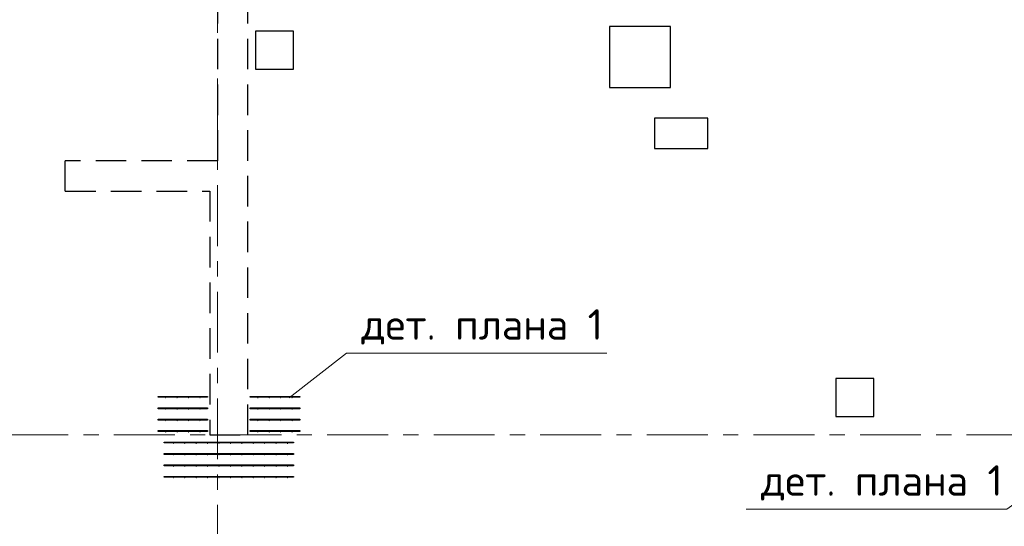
# Model space of a CAD drawing. Header units: metres. Extents: x -38 to 85, y -15 to 19.
# Tile 55 of 93: x 44.35 to 50.82, y 8.4 to 11.73. Entities that reach past the tile are written whole.
import ezdxf

# ---------------------------------------------------------------- set-up
doc = ezdxf.new("R2010")
doc.units = ezdxf.units.M
for name, pattern in [('______11', [0.5, 0.4, -0.05, 0, -0.05]), ('______2', [0.27, 0.2, -0.07]), ('______5', [1.1, 0.8, -0.1, 0.1, -0.1])]:
    doc.linetypes.add(name, pattern=pattern)
for name, color, linetype, lineweight in [('XR$2$Осевая линия (1)', 7, '______5', 13), ('XR$3$Арматурный каркас 01', 4, 'Continuous', 35), ('XR$3$Перекрытие (1)', 7, 'Continuous', 35), ('XR$3$Текст_ общее_1', 7, 'Continuous', 13), ('XR$5$Стена (1)', 7, 'Continuous', 35)]:
    doc.layers.add(name, color=color, linetype=linetype, lineweight=lineweight)
doc.styles.add('ISOCPEUR', font='txt')

msp = doc.modelspace()

# ---------------------------------------------------------------- hatches: boundary and pattern name
at = {"layer": 'XR$3$Арматурный каркас 01', "linetype": 'Continuous', "lineweight": 50, "transparency": 33554687}
for points in [[(45.313, 9.243), (45.3128, 9.2441), (45.3121, 9.2451), (45.3111, 9.2458), (45.31, 9.246), (45.3089, 9.2458), (45.3079, 9.2451), (45.3072, 9.2441), (45.307, 9.243), (45.3072, 9.2419), (45.3079, 9.2409), (45.3089, 9.2402), (45.31, 9.24), (45.3111, 9.2402), (45.3121, 9.2409), (45.3128, 9.2419)], [(45.388, 9.243), (45.3878, 9.2441), (45.3871, 9.2451), (45.3861, 9.2458), (45.385, 9.246), (45.3839, 9.2458), (45.3829, 9.2451), (45.3822, 9.2441), (45.382, 9.243), (45.3822, 9.2419), (45.3829, 9.2409), (45.3839, 9.2402), (45.385, 9.24), (45.3861, 9.2402), (45.3871, 9.2409), (45.3878, 9.2419)], [(45.463, 9.243), (45.4628, 9.2441), (45.4621, 9.2451), (45.4611, 9.2458), (45.46, 9.246), (45.4589, 9.2458), (45.4579, 9.2451), (45.4572, 9.2441), (45.457, 9.243), (45.4572, 9.2419), (45.4579, 9.2409), (45.4589, 9.2402), (45.46, 9.24), (45.4611, 9.2402), (45.4621, 9.2409), (45.4628, 9.2419)], [(45.538, 9.243), (45.5378, 9.2441), (45.5371, 9.2451), (45.5361, 9.2458), (45.535, 9.246), (45.5339, 9.2458), (45.5329, 9.2451), (45.5322, 9.2441), (45.532, 9.243), (45.5322, 9.2419), (45.5329, 9.2409), (45.5339, 9.2402), (45.535, 9.24), (45.5361, 9.2402), (45.5371, 9.2409), (45.5378, 9.2419)], [(45.918, 9.243), (45.9178, 9.2441), (45.9171, 9.2451), (45.9161, 9.2458), (45.915, 9.246), (45.9139, 9.2458), (45.9129, 9.2451), (45.9122, 9.2441), (45.912, 9.243), (45.9122, 9.2419), (45.9129, 9.2409), (45.9139, 9.2402), (45.915, 9.24), (45.9161, 9.2402), (45.9171, 9.2409), (45.9178, 9.2419)], [(45.993, 9.243), (45.9928, 9.2441), (45.9921, 9.2451), (45.9911, 9.2458), (45.99, 9.246), (45.9889, 9.2458), (45.9879, 9.2451), (45.9872, 9.2441), (45.987, 9.243), (45.9872, 9.2419), (45.9879, 9.2409), (45.9889, 9.2402), (45.99, 9.24), (45.9911, 9.2402), (45.9921, 9.2409), (45.9928, 9.2419)], [(46.068, 9.243), (46.0678, 9.2441), (46.0671, 9.2451), (46.0661, 9.2458), (46.065, 9.246), (46.0639, 9.2458), (46.0629, 9.2451), (46.0622, 9.2441), (46.062, 9.243), (46.0622, 9.2419), (46.0629, 9.2409), (46.0639, 9.2402), (46.065, 9.24), (46.0661, 9.2402), (46.0671, 9.2409), (46.0678, 9.2419)], [(46.143, 9.243), (46.1428, 9.2441), (46.1421, 9.2451), (46.1411, 9.2458), (46.14, 9.246), (46.1389, 9.2458), (46.1379, 9.2451), (46.1372, 9.2441), (46.137, 9.243), (46.1372, 9.2419), (46.1379, 9.2409), (46.1389, 9.2402), (46.14, 9.24), (46.1411, 9.2402), (46.1421, 9.2409), (46.1428, 9.2419)], [(45.313, 9.168), (45.3128, 9.1691), (45.3121, 9.1701), (45.3111, 9.1708), (45.31, 9.171), (45.3089, 9.1708), (45.3079, 9.1701), (45.3072, 9.1691), (45.307, 9.168), (45.3072, 9.1669), (45.3079, 9.1659), (45.3089, 9.1652), (45.31, 9.165), (45.3111, 9.1652), (45.3121, 9.1659), (45.3128, 9.1669)], [(45.388, 9.168), (45.3878, 9.1691), (45.3871, 9.1701), (45.3861, 9.1708), (45.385, 9.171), (45.3839, 9.1708), (45.3829, 9.1701), (45.3822, 9.1691), (45.382, 9.168), (45.3822, 9.1669), (45.3829, 9.1659), (45.3839, 9.1652), (45.385, 9.165), (45.3861, 9.1652), (45.3871, 9.1659), (45.3878, 9.1669)], [(45.463, 9.168), (45.4628, 9.1691), (45.4621, 9.1701), (45.4611, 9.1708), (45.46, 9.171), (45.4589, 9.1708), (45.4579, 9.1701), (45.4572, 9.1691), (45.457, 9.168), (45.4572, 9.1669), (45.4579, 9.1659), (45.4589, 9.1652), (45.46, 9.165), (45.4611, 9.1652), (45.4621, 9.1659), (45.4628, 9.1669)], [(45.538, 9.168), (45.5378, 9.1691), (45.5371, 9.1701), (45.5361, 9.1708), (45.535, 9.171), (45.5339, 9.1708), (45.5329, 9.1701), (45.5322, 9.1691), (45.532, 9.168), (45.5322, 9.1669), (45.5329, 9.1659), (45.5339, 9.1652), (45.535, 9.165), (45.5361, 9.1652), (45.5371, 9.1659), (45.5378, 9.1669)], [(45.918, 9.168), (45.9178, 9.1691), (45.9171, 9.1701), (45.9161, 9.1708), (45.915, 9.171), (45.9139, 9.1708), (45.9129, 9.1701), (45.9122, 9.1691), (45.912, 9.168), (45.9122, 9.1669), (45.9129, 9.1659), (45.9139, 9.1652), (45.915, 9.165), (45.9161, 9.1652), (45.9171, 9.1659), (45.9178, 9.1669)], [(45.993, 9.168), (45.9928, 9.1691), (45.9921, 9.1701), (45.9911, 9.1708), (45.99, 9.171), (45.9889, 9.1708), (45.9879, 9.1701), (45.9872, 9.1691), (45.987, 9.168), (45.9872, 9.1669), (45.9879, 9.1659), (45.9889, 9.1652), (45.99, 9.165), (45.9911, 9.1652), (45.9921, 9.1659), (45.9928, 9.1669)], [(46.068, 9.168), (46.0678, 9.1691), (46.0671, 9.1701), (46.0661, 9.1708), (46.065, 9.171), (46.0639, 9.1708), (46.0629, 9.1701), (46.0622, 9.1691), (46.062, 9.168), (46.0622, 9.1669), (46.0629, 9.1659), (46.0639, 9.1652), (46.065, 9.165), (46.0661, 9.1652), (46.0671, 9.1659), (46.0678, 9.1669)], [(46.143, 9.168), (46.1428, 9.1691), (46.1421, 9.1701), (46.1411, 9.1708), (46.14, 9.171), (46.1389, 9.1708), (46.1379, 9.1701), (46.1372, 9.1691), (46.137, 9.168), (46.1372, 9.1669), (46.1379, 9.1659), (46.1389, 9.1652), (46.14, 9.165), (46.1411, 9.1652), (46.1421, 9.1659), (46.1428, 9.1669)], [(45.313, 9.093), (45.3128, 9.0941), (45.3121, 9.0951), (45.3111, 9.0958), (45.31, 9.096), (45.3089, 9.0958), (45.3079, 9.0951), (45.3072, 9.0941), (45.307, 9.093), (45.3072, 9.0919), (45.3079, 9.0909), (45.3089, 9.0902), (45.31, 9.09), (45.3111, 9.0902), (45.3121, 9.0909), (45.3128, 9.0919)], [(45.388, 9.093), (45.3878, 9.0941), (45.3871, 9.0951), (45.3861, 9.0958), (45.385, 9.096), (45.3839, 9.0958), (45.3829, 9.0951), (45.3822, 9.0941), (45.382, 9.093), (45.3822, 9.0919), (45.3829, 9.0909), (45.3839, 9.0902), (45.385, 9.09), (45.3861, 9.0902), (45.3871, 9.0909), (45.3878, 9.0919)], [(45.463, 9.093), (45.4628, 9.0941), (45.4621, 9.0951), (45.4611, 9.0958), (45.46, 9.096), (45.4589, 9.0958), (45.4579, 9.0951), (45.4572, 9.0941), (45.457, 9.093), (45.4572, 9.0919), (45.4579, 9.0909), (45.4589, 9.0902), (45.46, 9.09), (45.4611, 9.0902), (45.4621, 9.0909), (45.4628, 9.0919)], [(45.538, 9.093), (45.5378, 9.0941), (45.5371, 9.0951), (45.5361, 9.0958), (45.535, 9.096), (45.5339, 9.0958), (45.5329, 9.0951), (45.5322, 9.0941), (45.532, 9.093), (45.5322, 9.0919), (45.5329, 9.0909), (45.5339, 9.0902), (45.535, 9.09), (45.5361, 9.0902), (45.5371, 9.0909), (45.5378, 9.0919)], [(45.918, 9.093), (45.9178, 9.0941), (45.9171, 9.0951), (45.9161, 9.0958), (45.915, 9.096), (45.9139, 9.0958), (45.9129, 9.0951), (45.9122, 9.0941), (45.912, 9.093), (45.9122, 9.0919), (45.9129, 9.0909), (45.9139, 9.0902), (45.915, 9.09), (45.9161, 9.0902), (45.9171, 9.0909), (45.9178, 9.0919)], [(45.993, 9.093), (45.9928, 9.0941), (45.9921, 9.0951), (45.9911, 9.0958), (45.99, 9.096), (45.9889, 9.0958), (45.9879, 9.0951), (45.9872, 9.0941), (45.987, 9.093), (45.9872, 9.0919), (45.9879, 9.0909), (45.9889, 9.0902), (45.99, 9.09), (45.9911, 9.0902), (45.9921, 9.0909), (45.9928, 9.0919)], [(46.068, 9.093), (46.0678, 9.0941), (46.0671, 9.0951), (46.0661, 9.0958), (46.065, 9.096), (46.0639, 9.0958), (46.0629, 9.0951), (46.0622, 9.0941), (46.062, 9.093), (46.0622, 9.0919), (46.0629, 9.0909), (46.0639, 9.0902), (46.065, 9.09), (46.0661, 9.0902), (46.0671, 9.0909), (46.0678, 9.0919)], [(46.143, 9.093), (46.1428, 9.0941), (46.1421, 9.0951), (46.1411, 9.0958), (46.14, 9.096), (46.1389, 9.0958), (46.1379, 9.0951), (46.1372, 9.0941), (46.137, 9.093), (46.1372, 9.0919), (46.1379, 9.0909), (46.1389, 9.0902), (46.14, 9.09), (46.1411, 9.0902), (46.1421, 9.0909), (46.1428, 9.0919)], [(45.313, 9.018), (45.3128, 9.0191), (45.3121, 9.0201), (45.3111, 9.0208), (45.31, 9.021), (45.3089, 9.0208), (45.3079, 9.0201), (45.3072, 9.0191), (45.307, 9.018), (45.3072, 9.0169), (45.3079, 9.0159), (45.3089, 9.0152), (45.31, 9.015), (45.3111, 9.0152), (45.3121, 9.0159), (45.3128, 9.0169)], [(45.388, 9.018), (45.3878, 9.0191), (45.3871, 9.0201), (45.3861, 9.0208), (45.385, 9.021), (45.3839, 9.0208), (45.3829, 9.0201), (45.3822, 9.0191), (45.382, 9.018), (45.3822, 9.0169), (45.3829, 9.0159), (45.3839, 9.0152), (45.385, 9.015), (45.3861, 9.0152), (45.3871, 9.0159), (45.3878, 9.0169)], [(45.463, 9.018), (45.4628, 9.0191), (45.4621, 9.0201), (45.4611, 9.0208), (45.46, 9.021), (45.4589, 9.0208), (45.4579, 9.0201), (45.4572, 9.0191), (45.457, 9.018), (45.4572, 9.0169), (45.4579, 9.0159), (45.4589, 9.0152), (45.46, 9.015), (45.4611, 9.0152), (45.4621, 9.0159), (45.4628, 9.0169)], [(45.538, 9.018), (45.5378, 9.0191), (45.5371, 9.0201), (45.5361, 9.0208), (45.535, 9.021), (45.5339, 9.0208), (45.5329, 9.0201), (45.5322, 9.0191), (45.532, 9.018), (45.5322, 9.0169), (45.5329, 9.0159), (45.5339, 9.0152), (45.535, 9.015), (45.5361, 9.0152), (45.5371, 9.0159), (45.5378, 9.0169)], [(45.918, 9.018), (45.9178, 9.0191), (45.9171, 9.0201), (45.9161, 9.0208), (45.915, 9.021), (45.9139, 9.0208), (45.9129, 9.0201), (45.9122, 9.0191), (45.912, 9.018), (45.9122, 9.0169), (45.9129, 9.0159), (45.9139, 9.0152), (45.915, 9.015), (45.9161, 9.0152), (45.9171, 9.0159), (45.9178, 9.0169)], [(45.993, 9.018), (45.9928, 9.0191), (45.9921, 9.0201), (45.9911, 9.0208), (45.99, 9.021), (45.9889, 9.0208), (45.9879, 9.0201), (45.9872, 9.0191), (45.987, 9.018), (45.9872, 9.0169), (45.9879, 9.0159), (45.9889, 9.0152), (45.99, 9.015), (45.9911, 9.0152), (45.9921, 9.0159), (45.9928, 9.0169)], [(46.068, 9.018), (46.0678, 9.0191), (46.0671, 9.0201), (46.0661, 9.0208), (46.065, 9.021), (46.0639, 9.0208), (46.0629, 9.0201), (46.0622, 9.0191), (46.062, 9.018), (46.0622, 9.0169), (46.0629, 9.0159), (46.0639, 9.0152), (46.065, 9.015), (46.0661, 9.0152), (46.0671, 9.0159), (46.0678, 9.0169)], [(46.143, 9.018), (46.1428, 9.0191), (46.1421, 9.0201), (46.1411, 9.0208), (46.14, 9.021), (46.1389, 9.0208), (46.1379, 9.0201), (46.1372, 9.0191), (46.137, 9.018), (46.1372, 9.0169), (46.1379, 9.0159), (46.1389, 9.0152), (46.14, 9.015), (46.1411, 9.0152), (46.1421, 9.0159), (46.1428, 9.0169)], [(45.363, 8.943), (45.3628, 8.9441), (45.3621, 8.9451), (45.3611, 8.9458), (45.36, 8.946), (45.3589, 8.9458), (45.3579, 8.9451), (45.3572, 8.9441), (45.357, 8.943), (45.3572, 8.9419), (45.3579, 8.9409), (45.3589, 8.9402), (45.36, 8.94), (45.3611, 8.9402), (45.3621, 8.9409), (45.3628, 8.9419)], [(45.438, 8.943), (45.4378, 8.9441), (45.4371, 8.9451), (45.4361, 8.9458), (45.435, 8.946), (45.4339, 8.9458), (45.4329, 8.9451), (45.4322, 8.9441), (45.432, 8.943), (45.4322, 8.9419), (45.4329, 8.9409), (45.4339, 8.9402), (45.435, 8.94), (45.4361, 8.9402), (45.4371, 8.9409), (45.4378, 8.9419)], [(45.513, 8.943), (45.5128, 8.9441), (45.5121, 8.9451), (45.5111, 8.9458), (45.51, 8.946), (45.5089, 8.9458), (45.5079, 8.9451), (45.5072, 8.9441), (45.507, 8.943), (45.5072, 8.9419), (45.5079, 8.9409), (45.5089, 8.9402), (45.51, 8.94), (45.5111, 8.9402), (45.5121, 8.9409), (45.5128, 8.9419)], [(45.588, 8.943), (45.5878, 8.9441), (45.5871, 8.9451), (45.5861, 8.9458), (45.585, 8.946), (45.5839, 8.9458), (45.5829, 8.9451), (45.5822, 8.9441), (45.582, 8.943), (45.5822, 8.9419), (45.5829, 8.9409), (45.5839, 8.9402), (45.585, 8.94), (45.5861, 8.9402), (45.5871, 8.9409), (45.5878, 8.9419)], [(45.663, 8.943), (45.6628, 8.9441), (45.6621, 8.9451), (45.6611, 8.9458), (45.66, 8.946), (45.6589, 8.9458), (45.6579, 8.9451), (45.6572, 8.9441), (45.657, 8.943), (45.6572, 8.9419), (45.6579, 8.9409), (45.6589, 8.9402), (45.66, 8.94), (45.6611, 8.9402), (45.6621, 8.9409), (45.6628, 8.9419)], [(45.738, 8.943), (45.7378, 8.9441), (45.7371, 8.9451), (45.7361, 8.9458), (45.735, 8.946), (45.7339, 8.9458), (45.7329, 8.9451), (45.7322, 8.9441), (45.732, 8.943), (45.7322, 8.9419), (45.7329, 8.9409), (45.7339, 8.9402), (45.735, 8.94), (45.7361, 8.9402), (45.7371, 8.9409), (45.7378, 8.9419)], [(45.813, 8.943), (45.8128, 8.9441), (45.8121, 8.9451), (45.8111, 8.9458), (45.81, 8.946), (45.8089, 8.9458), (45.8079, 8.9451), (45.8072, 8.9441), (45.807, 8.943), (45.8072, 8.9419), (45.8079, 8.9409), (45.8089, 8.9402), (45.81, 8.94), (45.8111, 8.9402), (45.8121, 8.9409), (45.8128, 8.9419)], [(45.888, 8.943), (45.8878, 8.9441), (45.8871, 8.9451), (45.8861, 8.9458), (45.885, 8.946), (45.8839, 8.9458), (45.8829, 8.9451), (45.8822, 8.9441), (45.882, 8.943), (45.8822, 8.9419), (45.8829, 8.9409), (45.8839, 8.9402), (45.885, 8.94), (45.8861, 8.9402), (45.8871, 8.9409), (45.8878, 8.9419)], [(45.963, 8.943), (45.9628, 8.9441), (45.9621, 8.9451), (45.9611, 8.9458), (45.96, 8.946), (45.9589, 8.9458), (45.9579, 8.9451), (45.9572, 8.9441), (45.957, 8.943), (45.9572, 8.9419), (45.9579, 8.9409), (45.9589, 8.9402), (45.96, 8.94), (45.9611, 8.9402), (45.9621, 8.9409), (45.9628, 8.9419)], [(46.038, 8.943), (46.0378, 8.9441), (46.0371, 8.9451), (46.0361, 8.9458), (46.035, 8.946), (46.0339, 8.9458), (46.0329, 8.9451), (46.0322, 8.9441), (46.032, 8.943), (46.0322, 8.9419), (46.0329, 8.9409), (46.0339, 8.9402), (46.035, 8.94), (46.0361, 8.9402), (46.0371, 8.9409), (46.0378, 8.9419)], [(46.113, 8.943), (46.1128, 8.9441), (46.1121, 8.9451), (46.1111, 8.9458), (46.11, 8.946), (46.1089, 8.9458), (46.1079, 8.9451), (46.1072, 8.9441), (46.107, 8.943), (46.1072, 8.9419), (46.1079, 8.9409), (46.1089, 8.9402), (46.11, 8.94), (46.1111, 8.9402), (46.1121, 8.9409), (46.1128, 8.9419)], [(45.363, 8.868), (45.3628, 8.8691), (45.3621, 8.8701), (45.3611, 8.8708), (45.36, 8.871), (45.3589, 8.8708), (45.3579, 8.8701), (45.3572, 8.8691), (45.357, 8.868), (45.3572, 8.8669), (45.3579, 8.8659), (45.3589, 8.8652), (45.36, 8.865), (45.3611, 8.8652), (45.3621, 8.8659), (45.3628, 8.8669)], [(45.438, 8.868), (45.4378, 8.8691), (45.4371, 8.8701), (45.4361, 8.8708), (45.435, 8.871), (45.4339, 8.8708), (45.4329, 8.8701), (45.4322, 8.8691), (45.432, 8.868), (45.4322, 8.8669), (45.4329, 8.8659), (45.4339, 8.8652), (45.435, 8.865), (45.4361, 8.8652), (45.4371, 8.8659), (45.4378, 8.8669)], [(45.513, 8.868), (45.5128, 8.8691), (45.5121, 8.8701), (45.5111, 8.8708), (45.51, 8.871), (45.5089, 8.8708), (45.5079, 8.8701), (45.5072, 8.8691), (45.507, 8.868), (45.5072, 8.8669), (45.5079, 8.8659), (45.5089, 8.8652), (45.51, 8.865), (45.5111, 8.8652), (45.5121, 8.8659), (45.5128, 8.8669)], [(45.588, 8.868), (45.5878, 8.8691), (45.5871, 8.8701), (45.5861, 8.8708), (45.585, 8.871), (45.5839, 8.8708), (45.5829, 8.8701), (45.5822, 8.8691), (45.582, 8.868), (45.5822, 8.8669), (45.5829, 8.8659), (45.5839, 8.8652), (45.585, 8.865), (45.5861, 8.8652), (45.5871, 8.8659), (45.5878, 8.8669)], [(45.663, 8.868), (45.6628, 8.8691), (45.6621, 8.8701), (45.6611, 8.8708), (45.66, 8.871), (45.6589, 8.8708), (45.6579, 8.8701), (45.6572, 8.8691), (45.657, 8.868), (45.6572, 8.8669), (45.6579, 8.8659), (45.6589, 8.8652), (45.66, 8.865), (45.6611, 8.8652), (45.6621, 8.8659), (45.6628, 8.8669)], [(45.738, 8.868), (45.7378, 8.8691), (45.7371, 8.8701), (45.7361, 8.8708), (45.735, 8.871), (45.7339, 8.8708), (45.7329, 8.8701), (45.7322, 8.8691), (45.732, 8.868), (45.7322, 8.8669), (45.7329, 8.8659), (45.7339, 8.8652), (45.735, 8.865), (45.7361, 8.8652), (45.7371, 8.8659), (45.7378, 8.8669)], [(45.813, 8.868), (45.8128, 8.8691), (45.8121, 8.8701), (45.8111, 8.8708), (45.81, 8.871), (45.8089, 8.8708), (45.8079, 8.8701), (45.8072, 8.8691), (45.807, 8.868), (45.8072, 8.8669), (45.8079, 8.8659), (45.8089, 8.8652), (45.81, 8.865), (45.8111, 8.8652), (45.8121, 8.8659), (45.8128, 8.8669)], [(45.888, 8.868), (45.8878, 8.8691), (45.8871, 8.8701), (45.8861, 8.8708), (45.885, 8.871), (45.8839, 8.8708), (45.8829, 8.8701), (45.8822, 8.8691), (45.882, 8.868), (45.8822, 8.8669), (45.8829, 8.8659), (45.8839, 8.8652), (45.885, 8.865), (45.8861, 8.8652), (45.8871, 8.8659), (45.8878, 8.8669)], [(45.963, 8.868), (45.9628, 8.8691), (45.9621, 8.8701), (45.9611, 8.8708), (45.96, 8.871), (45.9589, 8.8708), (45.9579, 8.8701), (45.9572, 8.8691), (45.957, 8.868), (45.9572, 8.8669), (45.9579, 8.8659), (45.9589, 8.8652), (45.96, 8.865), (45.9611, 8.8652), (45.9621, 8.8659), (45.9628, 8.8669)], [(46.038, 8.868), (46.0378, 8.8691), (46.0371, 8.8701), (46.0361, 8.8708), (46.035, 8.871), (46.0339, 8.8708), (46.0329, 8.8701), (46.0322, 8.8691), (46.032, 8.868), (46.0322, 8.8669), (46.0329, 8.8659), (46.0339, 8.8652), (46.035, 8.865), (46.0361, 8.8652), (46.0371, 8.8659), (46.0378, 8.8669)], [(46.113, 8.868), (46.1128, 8.8691), (46.1121, 8.8701), (46.1111, 8.8708), (46.11, 8.871), (46.1089, 8.8708), (46.1079, 8.8701), (46.1072, 8.8691), (46.107, 8.868), (46.1072, 8.8669), (46.1079, 8.8659), (46.1089, 8.8652), (46.11, 8.865), (46.1111, 8.8652), (46.1121, 8.8659), (46.1128, 8.8669)], [(45.363, 8.793), (45.3628, 8.7941), (45.3621, 8.7951), (45.3611, 8.7958), (45.36, 8.796), (45.3589, 8.7958), (45.3579, 8.7951), (45.3572, 8.7941), (45.357, 8.793), (45.3572, 8.7919), (45.3579, 8.7909), (45.3589, 8.7902), (45.36, 8.79), (45.3611, 8.7902), (45.3621, 8.7909), (45.3628, 8.7919)], [(45.438, 8.793), (45.4378, 8.7941), (45.4371, 8.7951), (45.4361, 8.7958), (45.435, 8.796), (45.4339, 8.7958), (45.4329, 8.7951), (45.4322, 8.7941), (45.432, 8.793), (45.4322, 8.7919), (45.4329, 8.7909), (45.4339, 8.7902), (45.435, 8.79), (45.4361, 8.7902), (45.4371, 8.7909), (45.4378, 8.7919)], [(45.513, 8.793), (45.5128, 8.7941), (45.5121, 8.7951), (45.5111, 8.7958), (45.51, 8.796), (45.5089, 8.7958), (45.5079, 8.7951), (45.5072, 8.7941), (45.507, 8.793), (45.5072, 8.7919), (45.5079, 8.7909), (45.5089, 8.7902), (45.51, 8.79), (45.5111, 8.7902), (45.5121, 8.7909), (45.5128, 8.7919)], [(45.588, 8.793), (45.5878, 8.7941), (45.5871, 8.7951), (45.5861, 8.7958), (45.585, 8.796), (45.5839, 8.7958), (45.5829, 8.7951), (45.5822, 8.7941), (45.582, 8.793), (45.5822, 8.7919), (45.5829, 8.7909), (45.5839, 8.7902), (45.585, 8.79), (45.5861, 8.7902), (45.5871, 8.7909), (45.5878, 8.7919)], [(45.663, 8.793), (45.6628, 8.7941), (45.6621, 8.7951), (45.6611, 8.7958), (45.66, 8.796), (45.6589, 8.7958), (45.6579, 8.7951), (45.6572, 8.7941), (45.657, 8.793), (45.6572, 8.7919), (45.6579, 8.7909), (45.6589, 8.7902), (45.66, 8.79), (45.6611, 8.7902), (45.6621, 8.7909), (45.6628, 8.7919)], [(45.738, 8.793), (45.7378, 8.7941), (45.7371, 8.7951), (45.7361, 8.7958), (45.735, 8.796), (45.7339, 8.7958), (45.7329, 8.7951), (45.7322, 8.7941), (45.732, 8.793), (45.7322, 8.7919), (45.7329, 8.7909), (45.7339, 8.7902), (45.735, 8.79), (45.7361, 8.7902), (45.7371, 8.7909), (45.7378, 8.7919)], [(45.813, 8.793), (45.8128, 8.7941), (45.8121, 8.7951), (45.8111, 8.7958), (45.81, 8.796), (45.8089, 8.7958), (45.8079, 8.7951), (45.8072, 8.7941), (45.807, 8.793), (45.8072, 8.7919), (45.8079, 8.7909), (45.8089, 8.7902), (45.81, 8.79), (45.8111, 8.7902), (45.8121, 8.7909), (45.8128, 8.7919)], [(45.888, 8.793), (45.8878, 8.7941), (45.8871, 8.7951), (45.8861, 8.7958), (45.885, 8.796), (45.8839, 8.7958), (45.8829, 8.7951), (45.8822, 8.7941), (45.882, 8.793), (45.8822, 8.7919), (45.8829, 8.7909), (45.8839, 8.7902), (45.885, 8.79), (45.8861, 8.7902), (45.8871, 8.7909), (45.8878, 8.7919)], [(45.963, 8.793), (45.9628, 8.7941), (45.9621, 8.7951), (45.9611, 8.7958), (45.96, 8.796), (45.9589, 8.7958), (45.9579, 8.7951), (45.9572, 8.7941), (45.957, 8.793), (45.9572, 8.7919), (45.9579, 8.7909), (45.9589, 8.7902), (45.96, 8.79), (45.9611, 8.7902), (45.9621, 8.7909), (45.9628, 8.7919)], [(46.038, 8.793), (46.0378, 8.7941), (46.0371, 8.7951), (46.0361, 8.7958), (46.035, 8.796), (46.0339, 8.7958), (46.0329, 8.7951), (46.0322, 8.7941), (46.032, 8.793), (46.0322, 8.7919), (46.0329, 8.7909), (46.0339, 8.7902), (46.035, 8.79), (46.0361, 8.7902), (46.0371, 8.7909), (46.0378, 8.7919)], [(46.113, 8.793), (46.1128, 8.7941), (46.1121, 8.7951), (46.1111, 8.7958), (46.11, 8.796), (46.1089, 8.7958), (46.1079, 8.7951), (46.1072, 8.7941), (46.107, 8.793), (46.1072, 8.7919), (46.1079, 8.7909), (46.1089, 8.7902), (46.11, 8.79), (46.1111, 8.7902), (46.1121, 8.7909), (46.1128, 8.7919)], [(45.363, 8.718), (45.3628, 8.7191), (45.3621, 8.7201), (45.3611, 8.7208), (45.36, 8.721), (45.3589, 8.7208), (45.3579, 8.7201), (45.3572, 8.7191), (45.357, 8.718), (45.3572, 8.7169), (45.3579, 8.7159), (45.3589, 8.7152), (45.36, 8.715), (45.3611, 8.7152), (45.3621, 8.7159), (45.3628, 8.7169)], [(45.438, 8.718), (45.4378, 8.7191), (45.4371, 8.7201), (45.4361, 8.7208), (45.435, 8.721), (45.4339, 8.7208), (45.4329, 8.7201), (45.4322, 8.7191), (45.432, 8.718), (45.4322, 8.7169), (45.4329, 8.7159), (45.4339, 8.7152), (45.435, 8.715), (45.4361, 8.7152), (45.4371, 8.7159), (45.4378, 8.7169)], [(45.513, 8.718), (45.5128, 8.7191), (45.5121, 8.7201), (45.5111, 8.7208), (45.51, 8.721), (45.5089, 8.7208), (45.5079, 8.7201), (45.5072, 8.7191), (45.507, 8.718), (45.5072, 8.7169), (45.5079, 8.7159), (45.5089, 8.7152), (45.51, 8.715), (45.5111, 8.7152), (45.5121, 8.7159), (45.5128, 8.7169)], [(45.588, 8.718), (45.5878, 8.7191), (45.5871, 8.7201), (45.5861, 8.7208), (45.585, 8.721), (45.5839, 8.7208), (45.5829, 8.7201), (45.5822, 8.7191), (45.582, 8.718), (45.5822, 8.7169), (45.5829, 8.7159), (45.5839, 8.7152), (45.585, 8.715), (45.5861, 8.7152), (45.5871, 8.7159), (45.5878, 8.7169)], [(45.663, 8.718), (45.6628, 8.7191), (45.6621, 8.7201), (45.6611, 8.7208), (45.66, 8.721), (45.6589, 8.7208), (45.6579, 8.7201), (45.6572, 8.7191), (45.657, 8.718), (45.6572, 8.7169), (45.6579, 8.7159), (45.6589, 8.7152), (45.66, 8.715), (45.6611, 8.7152), (45.6621, 8.7159), (45.6628, 8.7169)], [(45.738, 8.718), (45.7378, 8.7191), (45.7371, 8.7201), (45.7361, 8.7208), (45.735, 8.721), (45.7339, 8.7208), (45.7329, 8.7201), (45.7322, 8.7191), (45.732, 8.718), (45.7322, 8.7169), (45.7329, 8.7159), (45.7339, 8.7152), (45.735, 8.715), (45.7361, 8.7152), (45.7371, 8.7159), (45.7378, 8.7169)], [(45.813, 8.718), (45.8128, 8.7191), (45.8121, 8.7201), (45.8111, 8.7208), (45.81, 8.721), (45.8089, 8.7208), (45.8079, 8.7201), (45.8072, 8.7191), (45.807, 8.718), (45.8072, 8.7169), (45.8079, 8.7159), (45.8089, 8.7152), (45.81, 8.715), (45.8111, 8.7152), (45.8121, 8.7159), (45.8128, 8.7169)], [(45.888, 8.718), (45.8878, 8.7191), (45.8871, 8.7201), (45.8861, 8.7208), (45.885, 8.721), (45.8839, 8.7208), (45.8829, 8.7201), (45.8822, 8.7191), (45.882, 8.718), (45.8822, 8.7169), (45.8829, 8.7159), (45.8839, 8.7152), (45.885, 8.715), (45.8861, 8.7152), (45.8871, 8.7159), (45.8878, 8.7169)], [(45.963, 8.718), (45.9628, 8.7191), (45.9621, 8.7201), (45.9611, 8.7208), (45.96, 8.721), (45.9589, 8.7208), (45.9579, 8.7201), (45.9572, 8.7191), (45.957, 8.718), (45.9572, 8.7169), (45.9579, 8.7159), (45.9589, 8.7152), (45.96, 8.715), (45.9611, 8.7152), (45.9621, 8.7159), (45.9628, 8.7169)], [(46.038, 8.718), (46.0378, 8.7191), (46.0371, 8.7201), (46.0361, 8.7208), (46.035, 8.721), (46.0339, 8.7208), (46.0329, 8.7201), (46.0322, 8.7191), (46.032, 8.718), (46.0322, 8.7169), (46.0329, 8.7159), (46.0339, 8.7152), (46.035, 8.715), (46.0361, 8.7152), (46.0371, 8.7159), (46.0378, 8.7169)], [(46.113, 8.718), (46.1128, 8.7191), (46.1121, 8.7201), (46.1111, 8.7208), (46.11, 8.721), (46.1089, 8.7208), (46.1079, 8.7201), (46.1072, 8.7191), (46.107, 8.718), (46.1072, 8.7169), (46.1079, 8.7159), (46.1089, 8.7152), (46.11, 8.715), (46.1111, 8.7152), (46.1121, 8.7159), (46.1128, 8.7169)]]:
    msp.add_hatch(color=2, dxfattribs=at).paths.add_polyline_path(points)

# ---------------------------------------------------------------- linework, layer by layer
at = {"color": 7, "linetype": 'Continuous', "lineweight": 13, "transparency": 33554687}
for points in [[(46.12, 9.2426), (46.4977, 9.5359), (48.2077, 9.5359)], [(51.1323, 8.725), (50.8331, 8.5115), (49.1231, 8.5115)]]:
    msp.add_lwpolyline(points, dxfattribs=at)
at = {"layer": 'XR$2$Осевая линия (1)', "color": 253, "linetype": '______11', "lineweight": 13, "true_color": 0xa0a0a0, "transparency": 33554687}
for p, q in [((45.65, 6.74), (45.65, 18.35)), ((-2.63, 9), (62.6, 9))]:
    msp.add_line(p, q, dxfattribs=at)
at = {"layer": 'XR$3$Арматурный каркас 01', "color": 2, "linetype": 'Continuous', "lineweight": 25, "transparency": 33554687}
for points in [[(45.585, 9.247), (45.26, 9.247), (45.26, 9.253), (45.585, 9.253), (45.585, 9.247)], [(45.585, 9.247), (45.26, 9.247), (45.26, 9.253), (45.585, 9.253), (45.585, 9.247)], [(45.865, 9.253), (46.19, 9.253), (46.19, 9.247), (45.865, 9.247), (45.865, 9.253)], [(45.865, 9.253), (46.19, 9.253), (46.19, 9.247), (45.865, 9.247), (45.865, 9.253)], [(45.585, 9.172), (45.26, 9.172), (45.26, 9.178), (45.585, 9.178), (45.585, 9.172)], [(45.585, 9.172), (45.26, 9.172), (45.26, 9.178), (45.585, 9.178), (45.585, 9.172)], [(45.865, 9.178), (46.19, 9.178), (46.19, 9.172), (45.865, 9.172), (45.865, 9.178)], [(45.865, 9.178), (46.19, 9.178), (46.19, 9.172), (45.865, 9.172), (45.865, 9.178)], [(45.585, 9.097), (45.26, 9.097), (45.26, 9.103), (45.585, 9.103), (45.585, 9.097)], [(45.585, 9.097), (45.26, 9.097), (45.26, 9.103), (45.585, 9.103), (45.585, 9.097)], [(45.865, 9.103), (46.19, 9.103), (46.19, 9.097), (45.865, 9.097), (45.865, 9.103)], [(45.865, 9.103), (46.19, 9.103), (46.19, 9.097), (45.865, 9.097), (45.865, 9.103)], [(45.585, 9.022), (45.26, 9.022), (45.26, 9.028), (45.585, 9.028), (45.585, 9.022)], [(45.585, 9.022), (45.26, 9.022), (45.26, 9.028), (45.585, 9.028), (45.585, 9.022)], [(45.865, 9.028), (46.19, 9.028), (46.19, 9.022), (45.865, 9.022), (45.865, 9.028)], [(45.865, 9.028), (46.19, 9.028), (46.19, 9.022), (45.865, 9.022), (45.865, 9.028)], [(45.3, 8.953), (46.15, 8.953), (46.15, 8.947), (45.3, 8.947), (45.3, 8.953)], [(45.3, 8.953), (46.15, 8.953), (46.15, 8.947), (45.3, 8.947), (45.3, 8.953)], [(45.3, 8.878), (46.15, 8.878), (46.15, 8.872), (45.3, 8.872), (45.3, 8.878)], [(45.3, 8.878), (46.15, 8.878), (46.15, 8.872), (45.3, 8.872), (45.3, 8.878)], [(45.3, 8.803), (46.15, 8.803), (46.15, 8.797), (45.3, 8.797), (45.3, 8.803)], [(45.3, 8.803), (46.15, 8.803), (46.15, 8.797), (45.3, 8.797), (45.3, 8.803)], [(45.3, 8.728), (46.15, 8.728), (46.15, 8.722), (45.3, 8.722), (45.3, 8.728)], [(45.3, 8.728), (46.15, 8.728), (46.15, 8.722), (45.3, 8.722), (45.3, 8.728)]]:
    msp.add_lwpolyline(points, dxfattribs=at)
at = {"layer": 'XR$3$Перекрытие (1)', "color": 7, "linetype": 'Continuous', "lineweight": 25, "transparency": 33554687}
for p, q in [((45.9, 11.65), (45.9, 11.4)), ((46.15, 11.65), (45.9, 11.65)), ((46.15, 11.4), (46.15, 11.65)), ((48.225, 11.68), (48.225, 11.28)), ((48.625, 11.68), (48.225, 11.68)), ((48.625, 11.28), (48.625, 11.68)), ((45.9, 11.4), (46.15, 11.4)), ((48.225, 11.28), (48.625, 11.28)), ((48.52, 11.08), (48.52, 10.88)), ((48.87, 11.08), (48.52, 11.08)), ((48.87, 10.88), (48.87, 11.08)), ((48.52, 10.88), (48.87, 10.88)), ((49.71, 9.37), (49.71, 9.12)), ((49.96, 9.37), (49.71, 9.37)), ((49.96, 9.12), (49.96, 9.37)), ((49.71, 9.12), (49.96, 9.12))]:
    msp.add_line(p, q, dxfattribs=at)
at = {"layer": 'XR$5$Стена (1)', "color": 253, "linetype": '______2', "lineweight": -3, "true_color": 0xa0a0a0, "transparency": 33554687}
for p, q in [((45.65, 16.4), (45.65, 10.8)), ((45.85, 9), (45.85, 16.4)), ((44.65, 10.6), (44.65, 10.8)), ((45.65, 10.8), (44.65, 10.8)), ((44.65, 10.6), (45.6, 10.6)), ((45.6, 10.6), (45.6, 9)), ((45.6, 9), (45.85, 9))]:
    msp.add_line(p, q, dxfattribs=at)

# ---------------------------------------------------------------- texts
at = {"layer": 'XR$3$Текст_ общее_1', "color": 7, "linetype": 'Continuous', "lineweight": 13, "transparency": 33554687, "char_height": 0.2, "width": 1.695238, "attachment_point": 5, "style": 'ISOCPEUR'}
for insert in [(47.3877, 9.7092), (50.0131, 8.6848)]:
    msp.add_mtext('\\A1;{\\fISOCPEUR|i0|b0;\\H0.200000;\\W1.000000;\\C7;дет. плана 1}\\P', dxfattribs=dict(at, insert=insert))

doc.saveas('drawing.dxf')
